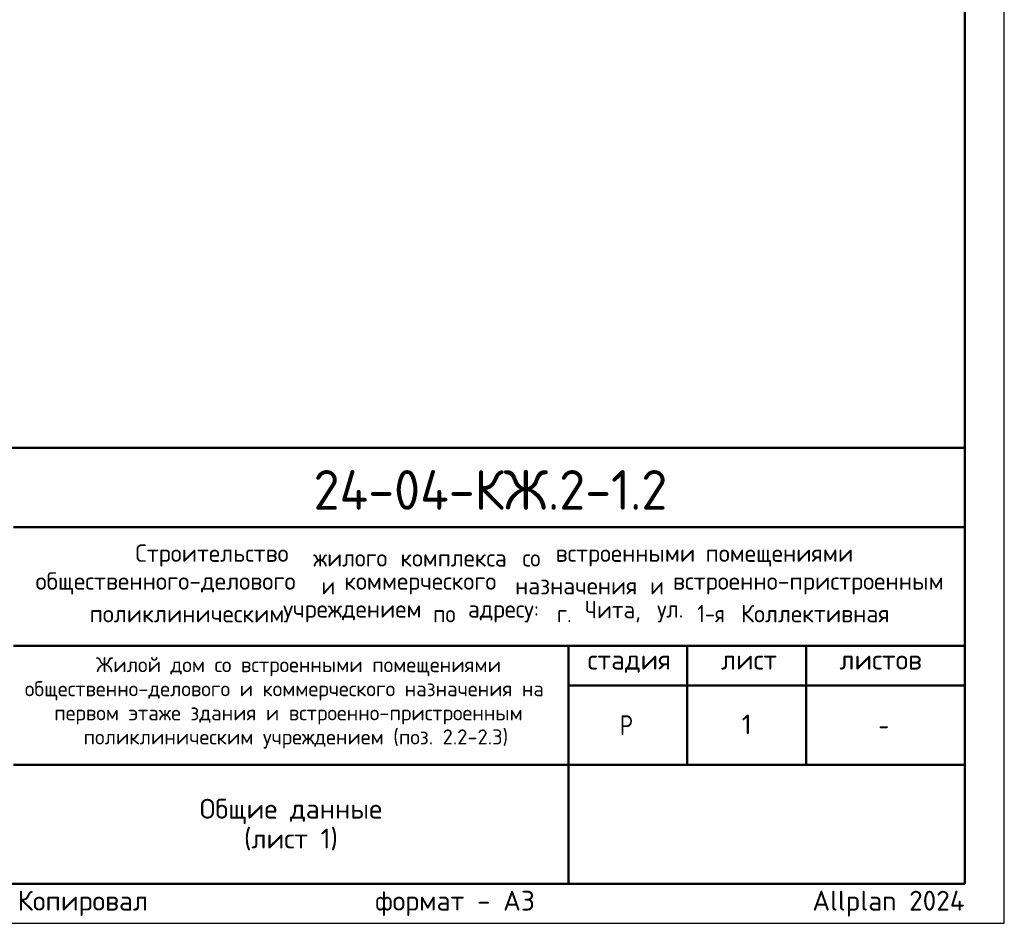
# Model space of a CAD drawing. Header units: millimetres. Extents: x 0 to 21000, y 0 to 14850.
# Tile 5 of 6: x 14789 to 21000, y 0 to 5702. Entities that reach past the tile are written whole.
import ezdxf

# ---------------------------------------------------------------- set-up
doc = ezdxf.new("R2010")
doc.units = ezdxf.units.MM
doc.layers.add('Standard', color=7, linetype='Continuous', lineweight=25)
doc.layers.add('Надписи', color=7, linetype='Continuous', lineweight=25)
doc.styles.add('ISOCPEUR', font='txt')

msp = doc.modelspace()

# ---------------------------------------------------------------- linework, layer by layer
at = {"layer": 'Standard', "color": 7, "linetype": 'Continuous', "lineweight": 50, "transparency": 33554687}
for p, q in [((11500, 3000), (20750, 3000)), ((14750, 2500), (20750, 2500)), ((14750, 1750), (20750, 1750)), ((18250, 1000), (18250, 1750)), ((19000, 1000), (19000, 1750)), ((19750, 1000), (19750, 1750)), ((18250, 1500), (20750, 1500)), ((14750, 1000), (20750, 1000)), ((18250, 250), (18250, 1000)), ((18250, 250), (18250, 1000))]:
    msp.add_line(p, q, dxfattribs=at)
at = {"layer": 'Standard', "color": 7, "linetype": 'Continuous', "lineweight": 25, "transparency": 33554687}
for p, q in [((20750, 250), (20750, 3000)), ((11500, 250), (20750, 250)), ((11500, 250), (20750, 250)), ((11500, 250), (20750, 250))]:
    msp.add_line(p, q, dxfattribs=at)
msp.add_lwpolyline([(0, 0), (21000, 0), (21000, 14850), (0, 14850), (0, 0)], close=True, dxfattribs=at)
msp.add_lwpolyline([(0, 0), (21000, 0), (21000, 14850), (0, 14850), (0, 0)], close=True, dxfattribs=at)
at = {"layer": 'Standard', "color": 7, "linetype": 'Continuous', "lineweight": 50, "transparency": 33554687}
msp.add_lwpolyline([(1000, 14600), (20750, 14600), (20750, 250), (1000, 250), (1000, 14600)], close=True, dxfattribs=at)

# ---------------------------------------------------------------- texts
at = {"layer": 'Standard', "color": 7, "linetype": 'Continuous', "lineweight": 50, "transparency": 33554687, "insert": (16642.6, 2609.1), "char_height": 250, "width": 2468.387, "attachment_point": 7, "style": 'ISOCPEUR'}
msp.add_mtext('\\W0.96;24-04-КЖ.2-1.2', dxfattribs=at)
at = {"layer": 'Standard', "color": 7, "linetype": 'Continuous', "lineweight": 25, "transparency": 33554687, "attachment_point": 7, "style": 'ISOCPEUR'}
for s, insert, char_height, width in [('\\W0.98;Строительство ', (15518.6, 2250.8), 110, 1175.348), ('\\W0.96;жилого ', (16640.6, 2250.8), 110, 602.55), ('\\W0.97;комплекса ', (17190.6, 2250.8), 110, 823.039), ('\\W0.90;со ', (17960.6, 2250.8), 110, 258.739), ('\\W0.98;встроенными ', (18169.6, 2250.8), 110, 999.233), ('\\W0.98;помещениями', (19115.6, 2250.8), 110, 955.088), ('\\W0.99;общественного-делового ', (14888.9, 2074.8), 110, 1857.162), ('\\W0.87;и ', (16692.9, 2074.8), 110, 190.617), ('\\W0.98;коммерческого ', (16835.9, 2074.8), 110, 1131.214), ('\\W0.97;назначения ', (17913.9, 2074.8), 110, 905.516), ('\\W0.87;и ', (18766.4, 2074.8), 110, 190.609), ('\\W0.99;встроенно-пристроенным', (18909.4, 2074.8), 110, 1791.218), ('\\W0.95;Чита, ', (18353.9, 1898.8), 110, 508.778), ('\\W0.86;1-я ', (19063.4, 1898.8), 110, 322.299), ('\\W0.98;Коллективная', (19338.4, 1898.8), 110, 1021.088), ('\\W0.98;поликлиническим ', (15229.9, 1898.8), 110, 1274.191), ('\\W0.98;учреждением ', (16450.9, 1898.8), 110, 999.123), ('\\W0.91;по ', (17396.9, 1898.8), 110, 269.87), ('\\W0.96;адресу: ', (17616.9, 1898.8), 110, 613.612), ('\\W0.89;г. ', (18177.9, 1898.8), 110, 224.789), ('\\W0.92;ул. ', (18810.4, 1898.8), 110, 303.428), ('\\W0.99;стадия    лист     листов', (18371.3, 1581.1), 125, 2186.296), ('\\W0.80;Р', (18575, 1187.5), 125, 149.931), ('\\W0.78;-', (20206.2, 1187.5), 125, 135.997)]:
    msp.add_mtext(s, dxfattribs=dict(at, insert=insert, char_height=char_height, width=width))
at = {"layer": 'Standard', "color": 7, "linetype": 'Continuous', "lineweight": 18, "transparency": 33554687, "char_height": 95, "attachment_point": 7, "style": 'ISOCPEUR'}
for s, insert, width in [('\\W0.99;Жилой дом со встроенными помещениями', (15269.8, 1558.7), 2506.356), ('\\W0.99;общественно-делового и коммерческого назначения на', (14820.9, 1406.7), 3403.402), ('\\W0.99;первом этаже здания и встроенно-пристроенным', (15006.1, 1254.7), 3033.239), ('\\W0.99;поликлиническим учреждением (поз. 2.2-2.3)', (15191.4, 1102.7), 2662.626)]:
    msp.add_mtext(s, dxfattribs=dict(at, insert=insert, width=width))
at = {"layer": 'Standard', "color": 7, "linetype": 'Continuous', "lineweight": 25, "transparency": 33554687, "insert": (16500, 785.4), "char_height": 125, "width": 1158.438, "attachment_point": 2, "line_spacing_factor": 0.903614}
msp.add_mtext('\\A1;{\\fISOCPEUR|i0|b0;\\H125.000000;\\W1.000000;\\C7;Общие данные}\\P{\\fISOCPEUR|i0|b0;\\H125.000000;\\W1.000000;\\C7;(лист 1)}\\P', dxfattribs=at)
at = {"layer": 'Standard', "color": 8, "linetype": 'Continuous', "lineweight": 13, "transparency": 33554687, "insert": (20750, 123.9), "char_height": 125, "width": 5874.732, "attachment_point": 6, "style": 'ISOCPEUR'}
msp.add_mtext('\\A1;{\\fISOCPEUR|i0|b0;\\H125.000000;\\W1.000000;\\C8;Копировал                  формат - А3                      Allplan 2024}\\P', dxfattribs=at)
at = {"layer": 'Надписи', "color": 7, "linetype": 'Continuous', "lineweight": 13, "transparency": 33554687, "insert": (19375, 1255), "char_height": 125, "width": 97.222, "attachment_point": 5, "style": 'ISOCPEUR'}
msp.add_mtext('\\A1;{\\fISOCPEUR|i0|b0;\\H125.000000;\\W1.000000;\\C7;1}\\P', dxfattribs=at)

doc.saveas('drawing.dxf')
